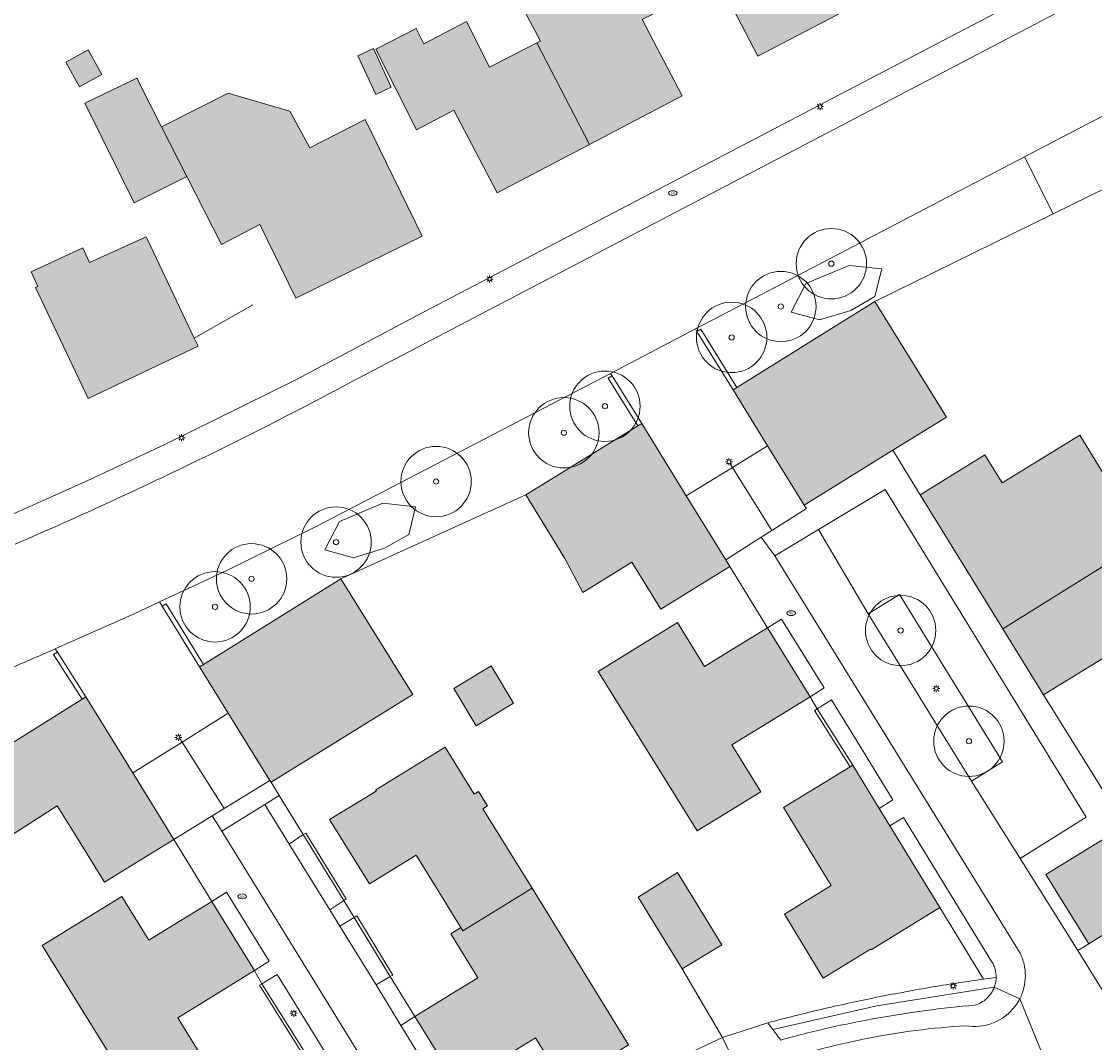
# Model space of a CAD drawing. Header units: metres. Extents: x 187482 to 189800, y 333582 to 335019.
# Tile 161 of 256: x 189161 to 189237, y 333773 to 333846. Entities that reach past the tile are written whole.
import ezdxf
from ezdxf.enums import TextEntityAlignment as Align

# ---------------------------------------------------------------- set-up
doc = ezdxf.new("R2010")
doc.units = ezdxf.units.M
doc.layers.get('0').update_dxf_attribs({"color": 252, "lineweight": 18})
for name, color, linetype, lineweight in [('B-WE-GR-BEPLANTING_CULTUUR_BODEMBEDEKKER-GV', 252, 'Continuous', 18), ('B-WE-GR-BEPLANTING_CULTUUR_BOSPLANTSOEN-GV', 252, 'Continuous', 18), ('B-WE-GR-BEPLANTING_CULTUUR_HEESTERS-GV', 252, 'Continuous', 18), ('B-WE-GR-BOOM-S', 252, 'Continuous', 18), ('B-WE-IE-MEUBILAIR-S', 252, 'Continuous', 18), ('B-WE-IE-TERREINAFSCHEIDING_KUNSTMATIG_HEKWERK-G', 252, 'IE-TERREINAFSCHEIDING_KUNSTMATIG-SO', 18), ('B-WE-IE-TERREINAFSCHEIDING_KUNSTMATIG_MUUR-G', 252, 'IE-TERREINAFSCHEIDING_KUNSTMATIG-SO', 18), ('B-WE-OG-BEBOUWING-GV', 252, 'Continuous', 18), ('B-WE-OG-TERREIN_BEGROEID-GV', 252, 'Continuous', 18), ('B-WE-OG-TERREIN_ERF-GV', 252, 'Continuous', 18), ('B-WE-VH-GESLOTENVERHARDING_ASFALT-GV', 252, 'Continuous', 18), ('B-WE-VH-HALFVERHARDING_GRIND-GV', 252, 'Continuous', 18), ('B-WE-VH-OPENVERHARDING-GV', 252, 'Continuous', 18), ('B-WE-VH-OPENVERHARDING_BETONSTRAATSTEEN-GV', 252, 'Continuous', 18), ('B-WE-VH-OPENVERHARDING_STRAATBAKSTEEN-GV', 252, 'Continuous', 18), ('B-WE-VH-OPENVERHARDING_TEGEL-GV', 252, 'Continuous', 18)]:
    doc.layers.add(name, color=color, linetype=linetype, lineweight=lineweight)
doc.layers.add('B-WE-OG-BEBOUWING-V', color=7, linetype='Continuous', lineweight=18, true_color=0xf0f0f0)
doc.styles.add('NLCS-ISO', font='NLCS-ISO.ttf')
doc.linetypes.add('IE-TERREINAFSCHEIDING_KUNSTMATIG-SO', pattern='A,4,[82,NLCS.SHX,S=0.75,R=90,X=0,Y=0],4,-2', length=10)

# ---------------------------------------------------------------- blocks, each defined once
blk = doc.blocks.new('SIE-MEUBILAIR_PAAL_LICHTMAST-SO')
for points in [[(-0.62, 0), (-1, 0)], [(-0.71, 0.71), (-0.44, 0.44)], [(0, 1), (0, 0.62)], [(0.44, 0.44), (0.71, 0.71)], [(1, 0), (0.62, 0)], [(-0.71, -0.71), (-0.44, -0.44)], [(0, -0.62), (0, -1)], [(0.44, -0.44), (0.71, -0.71)]]:
    blk.add_lwpolyline(points)
blk.add_circle((0, 0), 0.5)
blk = doc.blocks.new('SIE-MEUBILAIR_PUT_BRANDKRAAN-SO')
blk.add_ellipse((0, 0), major_axis=(1.25, 0), ratio=0.54)
at = {"style": 'NLCS-ISO'}
blk.add_text('bk', height=0.75, dxfattribs=at).set_placement((0.03, 0), align=Align.MIDDLE_CENTER)
blk = doc.blocks.new('SGR-BOOM_GBKN-SO')
at = {"color": 0, "linetype": 'ByBlock', "lineweight": 18}
for radius in [2, 0.15]:
    blk.add_circle((0, 0), radius, dxfattribs=at)

msp = doc.modelspace()

# ---------------------------------------------------------------- hatches: boundary and pattern name
at = {"layer": 'B-WE-OG-BEBOUWING-V'}
h = msp.add_hatch(color=256, dxfattribs=at)
h.dxf.hatch_style = 1
h.paths.add_polyline_path([(189201.444, 333836.784), (189208.038, 333840.241), (189205.191, 333845.673), (189208.063, 333847.152), (189205.139, 333852.841), (189202.531, 333857.916), (189202.207, 333858.546), (189200.933, 333857.905), (189199.405, 333857.137), (189202.676, 333850.694), (189203.326, 333849.364), (189199.817, 333847.582), (189199.147, 333848.902), (189196.243, 333847.398), (189197.961, 333844.128), (189197.719, 333844.004)], flags=17)
h = msp.add_hatch(color=256, dxfattribs=at)
h.dxf.hatch_style = 1
h.paths.add_polyline_path([(189220.22, 333846.624), (189216.116, 333854.454), (189212.641, 333852.643), (189209.324, 333850.914), (189213.407, 333843.075)], flags=17)
h = msp.add_hatch(color=256, dxfattribs=at)
h.dxf.hatch_style = 1
h.paths.add_polyline_path([(189197.719, 333844.004), (189194.354, 333842.286), (189192.712, 333845.521), (189189.69, 333843.953), (189189.137, 333845.043), (189186.27, 333843.557), (189189.162, 333837.841), (189191.818, 333839.228), (189194.898, 333833.353), (189201.444, 333836.784)], flags=17)
h = msp.add_hatch(color=256, dxfattribs=at)
h.dxf.hatch_style = 1
h.paths.add_polyline_path([(189164.268, 333842.643), (189165.231, 333840.89), (189166.809, 333841.757), (189165.846, 333843.51)], flags=17)
h = msp.add_hatch(color=256, dxfattribs=at)
h.dxf.hatch_style = 1
h.paths.add_polyline_path([(189186.107, 333843.607), (189184.997, 333843.094), (189186.267, 333840.345), (189187.377, 333840.858)], flags=17)
h = msp.add_hatch(color=256, dxfattribs=at)
h.dxf.hatch_style = 1
h.paths.add_polyline_path([(189171.058, 333838.05), (189169.307, 333841.497), (189165.61, 333839.725), (189169.118, 333832.641), (189172.854, 333834.515)], flags=17)
h = msp.add_hatch(color=256, dxfattribs=at)
h.dxf.hatch_style = 1
h.paths.add_polyline_path([(189171.058, 333838.05), (189172.854, 333834.515), (189175.311, 333829.68), (189178.044, 333831.1), (189180.606, 333825.875), (189189.58, 333830.274), (189185.52, 333838.558), (189181.586, 333836.561), (189180.167, 333839.15), (189175.783, 333840.44), (189173.869, 333839.472)], flags=17)
h = msp.add_hatch(color=256, dxfattribs=at)
h.dxf.hatch_style = 1
h.paths.add_polyline_path([(189165.951, 333828.399), (189165.474, 333829.439), (189161.791, 333827.75), (189162.268, 333826.709), (189162.104, 333826.634), (189165.852, 333818.744), (189173.662, 333822.454), (189173.388, 333823.03), (189170.062, 333830.029), (189169.962, 333830.239), (189167.664, 333829.185)], flags=17)
h = msp.add_hatch(color=256, dxfattribs=at)
h.dxf.hatch_style = 1
h.paths.add_polyline_path([(189211.644, 333819.364), (189214.105, 333815.373), (189216.699, 333811.166), (189222.999, 333815.06), (189226.801, 333817.409), (189221.724, 333825.631), (189211.916, 333819.533)], flags=17)
h = msp.add_hatch(color=256, dxfattribs=at)
h.dxf.hatch_style = 1
h.paths.add_polyline_path([(189205.158, 333816.974), (189204.886, 333816.806), (189196.923, 333811.9), (189199.708, 333807.379), (189200.974, 333804.965), (189204.457, 333807.111), (189206.514, 333803.774), (189211.426, 333806.801), (189211.136, 333807.272), (189208.326, 333811.833)], flags=17)
h = msp.add_hatch(color=256, dxfattribs=at)
h.dxf.hatch_style = 1
h.paths.add_polyline_path([(189224.936, 333811.901), (189230.797, 333802.382), (189240.876, 333808.652), (189239.353, 333811.126), (189236.265, 333816.141), (189230.755, 333812.749), (189229.829, 333814.252), (189229.534, 333814.732)], flags=17)
h = msp.add_hatch(color=256, dxfattribs=at)
h.dxf.hatch_style = 1
h.paths.add_polyline_path([(189241.865, 333793.763), (189247.794, 333797.416), (189240.876, 333808.652), (189230.797, 333802.382), (189233.687, 333797.688), (189237.87, 333800.245), (189239.27, 333801.101), (189241.253, 333797.919), (189239.84, 333797.049)], flags=17)
h = msp.add_hatch(color=256, dxfattribs=at)
h.dxf.hatch_style = 1
h.paths.add_polyline_path([(189175.797, 333796.381), (189178.76, 333791.602), (189178.839, 333791.475), (189188.917, 333797.703), (189183.781, 333805.936), (189174.032, 333799.834), (189173.761, 333799.664)], flags=17)
h = msp.add_hatch(color=256, dxfattribs=at)
h.dxf.hatch_style = 1
h.paths.add_polyline_path([(189217.118, 333797.541), (189214.093, 333802.452), (189211.355, 333800.766), (189209.623, 333799.699), (189207.703, 333802.815), (189202.067, 333799.343), (189209.092, 333788.014), (189213.614, 333790.799), (189211.567, 333794.122), (189213.698, 333795.434)], flags=17)
h = msp.add_hatch(color=256, dxfattribs=at)
h.dxf.hatch_style = 1
h.paths.add_polyline_path([(189193.412, 333795.483), (189196.064, 333797.089), (189194.46, 333799.738), (189191.808, 333798.132)], flags=17)
h = msp.add_hatch(color=256, dxfattribs=at)
h.dxf.hatch_style = 1
h.paths.add_polyline_path([(189171.928, 333787.402), (189169.017, 333792.139), (189165.693, 333797.546), (189165.422, 333797.376), (189157.398, 333792.366), (189160.335, 333787.663), (189163.647, 333789.806), (189164.831, 333787.892), (189167.013, 333784.363)], flags=17)
h = msp.add_hatch(color=256, dxfattribs=at)
h.dxf.hatch_style = 1
h.paths.add_polyline_path([(189241.865, 333793.763), (189243.609, 333790.933), (189239.483, 333788.384), (189233.865, 333784.914), (189236.903, 333780.004), (189241.512, 333782.856), (189241.67, 333782.601), (189242.036, 333782.827), (189244.067, 333779.544), (189248.625, 333782.365), (189246.436, 333785.902), (189246.997, 333786.25), (189246.178, 333787.573), (189251.666, 333790.968), (189249.69, 333794.204), (189249.752, 333794.236), (189247.794, 333797.416)], flags=17)
h = msp.add_hatch(color=256, dxfattribs=at)
h.dxf.hatch_style = 1
h.paths.add_polyline_path([(189197.369, 333783.942), (189193.886, 333789.595), (189194.201, 333789.79), (189193.571, 333790.811), (189193.256, 333790.617), (189191.193, 333793.966), (189186.29, 333790.945), (189186.329, 333790.87), (189185.986, 333790.659), (189182.992, 333788.822), (189185.817, 333784.25), (189189.135, 333786.3), (189190.058, 333784.807), (189192.319, 333781.149), (189192.464, 333780.915)], flags=17)
h = msp.add_hatch(color=256, dxfattribs=at)
h.dxf.hatch_style = 1
h.paths.add_polyline_path([(189226.34, 333782.579), (189222.783, 333788.387), (189222.029, 333789.619), (189220.153, 333792.682), (189219.974, 333792.573), (189215.232, 333789.669), (189217.576, 333785.842), (189218.625, 333784.128), (189215.296, 333782.091), (189218.052, 333777.559), (189221.415, 333779.614), (189221.45, 333779.557)], flags=17)
h = msp.add_hatch(color=256, dxfattribs=at)
h.dxf.hatch_style = 1
h.paths.add_polyline_path([(189207.707, 333785.05), (189204.898, 333783.318), (189208.026, 333778.21), (189210.84, 333779.933)], flags=17)
h = msp.add_hatch(color=256, dxfattribs=at)
h.dxf.hatch_style = 1
h.paths.add_polyline_path([(189192.319, 333781.149), (189191.604, 333780.707), (189193.519, 333777.586), (189191.701, 333776.461), (189189.056, 333774.824), (189192.09, 333769.898), (189196.088, 333772.362), (189197.62, 333773.306), (189199.668, 333769.983), (189204.225, 333772.816), (189197.369, 333783.942), (189192.464, 333780.915)], flags=17)
h = msp.add_hatch(color=256, dxfattribs=at)
h.dxf.hatch_style = 1
h.paths.add_polyline_path([(189168.231, 333783.356), (189162.591, 333779.871), (189169.634, 333768.471), (189174.292, 333771.359), (189172.205, 333774.736), (189173.864, 333775.761), (189177.659, 333778.104), (189174.63, 333783.007), (189171.882, 333781.309), (189170.155, 333780.242)], flags=17)

# ---------------------------------------------------------------- linework, layer by layer
at = {"layer": 'B-WE-GR-BEPLANTING_CULTUUR_BODEMBEDEKKER-GV', "flags": 128}
for points in [[(189234.373, 333831.854), (189232.347, 333835.908), (189213.079, 333825.829), (189208.978, 333823.684), (189209.084, 333823.512), (189211.644, 333819.364), (189211.916, 333819.533), (189221.724, 333825.631)], [(189215.771, 333824.879), (189216.814, 333826.904), (189219.883, 333828.193), (189222.215, 333827.948), (189221.724, 333825.984), (189220.006, 333825.002), (189217.796, 333824.327)], [(189196.923, 333811.9), (189204.886, 333816.806), (189205.158, 333816.974), (189203.061, 333820.344), (189202.947, 333820.528), (189201.215, 333819.622), (189182.098, 333809.662), (189175.74, 333806.535), (189170.926, 333804.285), (189171.113, 333803.98), (189173.761, 333799.664), (189174.032, 333799.834), (189183.781, 333805.936), (189190.352, 333808.918)], [(189182.662, 333807.984), (189183.705, 333810.009), (189186.774, 333811.298), (189189.106, 333811.053), (189188.615, 333809.089), (189186.897, 333808.107), (189184.687, 333807.431)], [(189228.585, 333791.562), (189230.789, 333792.929), (189223.471, 333804.815), (189221.235, 333803.444)]]:
    msp.add_lwpolyline(points, close=True, dxfattribs=at)
for points in [[(189230.203, 333776.919), (189221.848, 333775.579), (189214.472, 333773.905)], [(189214.472, 333773.905), (189215.033, 333773.159)]]:
    msp.add_lwpolyline(points, dxfattribs=at)
at = {"layer": 'B-WE-GR-BEPLANTING_CULTUUR_BODEMBEDEKKER-GV'}
for points in [[(189229.981, 333776.482, 0.059304), (189230.203, 333776.919)], [(189229.268, 333775.821, 0.058859), (189229.664, 333776.109)], [(189229.664, 333776.109, 0.057826), (189229.981, 333776.482)], [(189221.868, 333774.712, -0.011496), (189225.331, 333775.252)], [(189225.331, 333775.252, -0.011436), (189228.816, 333775.632)], [(189228.816, 333775.632, 0.060294), (189229.268, 333775.821)], [(189218.433, 333774.014, -0.011694), (189221.868, 333774.712)], [(189215.033, 333773.159, -0.011484), (189218.433, 333774.014)]]:
    msp.add_lwpolyline(points, format="xyb", dxfattribs=at)
at = {"layer": 'B-WE-GR-BEPLANTING_CULTUUR_BOSPLANTSOEN-GV', "flags": 128}
for points in [[(189271.059, 333849.53), (189270.535, 333850.929), (189269.589, 333855.388), (189232.347, 333835.908), (189234.373, 333831.854), (189245.725, 333837.439), (189248.755, 333838.885)], [(189215.771, 333824.879), (189217.796, 333824.327), (189220.006, 333825.002), (189221.724, 333825.984), (189222.215, 333827.948), (189219.883, 333828.193), (189216.814, 333826.904)], [(189182.662, 333807.984), (189184.687, 333807.431), (189186.897, 333808.107), (189188.615, 333809.089), (189189.106, 333811.053), (189186.774, 333811.298), (189183.705, 333810.009)]]:
    msp.add_lwpolyline(points, close=True, dxfattribs=at)
at = {"layer": 'B-WE-GR-BEPLANTING_CULTUUR_HEESTERS-GV', "flags": 128}
for points in [[(189158.498, 333798.807), (189158.54, 333798.548), (189151.665, 333795.76), (189145.623, 333793.337), (189147.903, 333793.097), (189147.412, 333791.133), (189145.693, 333790.151), (189143.484, 333789.476), (189141.458, 333790.029), (189142.559, 333792.166), (189137.278, 333790.168), (189131.634, 333787.501), (189129.668, 333788.09), (189131.657, 333784.519), (189144.276, 333788.845), (189156.895, 333793.172), (189157.398, 333792.366), (189165.422, 333797.376), (189165.693, 333797.546), (189163.661, 333800.71), (189163.508, 333800.948), (189163.451, 333800.923), (189163.368, 333800.887), (189162.912, 333800.688)], [(189230.332, 333777.606), (189229.442, 333777.485)], [(189214.113, 333774.381), (189214.472, 333773.905), (189221.848, 333775.579), (189230.203, 333776.919), (189230.207, 333776.928), (189230.21, 333776.938), (189230.214, 333776.947), (189230.217, 333776.957)], [(189211.157, 333772.797), (189210.895, 333773.337)]]:
    msp.add_lwpolyline(points, dxfattribs=at)
at = {"layer": 'B-WE-GR-BEPLANTING_CULTUUR_HEESTERS-GV'}
for points in [[(189162.912, 333800.688, -0.00313), (189159.905, 333799.397)], [(189229.442, 333777.485, 0.007482), (189225.576, 333776.886)], [(189230.3, 333777.277, 0.042447), (189230.332, 333777.606)], [(189225.576, 333776.886, 0.007819), (189221.73, 333776.168)], [(189230.217, 333776.957, 0.041102), (189230.3, 333777.277)], [(189221.73, 333776.168, 0.007569), (189217.908, 333775.333)], [(189217.908, 333775.333, 0.007377), (189214.113, 333774.381)], [(189210.895, 333773.337, 0.009243), (189206.891, 333771.392)]]:
    msp.add_lwpolyline(points, format="xyb", dxfattribs=at)
at = {"layer": 'B-WE-IE-TERREINAFSCHEIDING_KUNSTMATIG_HEKWERK-G', "ltscale": 0.2, "flags": 128}
for points in [[(189173.388, 333823.03), (189177.537, 333825.404)], [(189211.421, 333814.15), (189211.61, 333813.845)], [(189211.61, 333813.845), (189214.394, 333809.358)], [(189196.923, 333811.9), (189190.352, 333808.918)], [(189190.352, 333808.918), (189183.781, 333805.936)], [(189172.322, 333794.643), (189172.52, 333794.33)], [(189172.52, 333794.33), (189175.512, 333789.605)], [(189210.895, 333773.337), (189208.026, 333778.21)]]:
    msp.add_lwpolyline(points, dxfattribs=at)
at = {"layer": 'B-WE-IE-TERREINAFSCHEIDING_KUNSTMATIG_HEKWERK-G', "ltscale": 0.2}
for points in [[(189225.576, 333776.886, -0.007482), (189229.442, 333777.485)], [(189221.73, 333776.168, -0.007819), (189225.576, 333776.886)], [(189217.908, 333775.333, -0.007569), (189221.73, 333776.168)], [(189214.113, 333774.381, -0.007377), (189217.908, 333775.333)], [(189206.891, 333771.392, -0.009243), (189210.895, 333773.337)]]:
    msp.add_lwpolyline(points, format="xyb", dxfattribs=at)
at = {"layer": 'B-WE-IE-TERREINAFSCHEIDING_KUNSTMATIG_MUUR-G', "ltscale": 0.2, "flags": 128}
for points in [[(189209.084, 333823.512), (189209.356, 333823.68), (189211.916, 333819.533)], [(189209.084, 333823.512), (189211.644, 333819.364)], [(189204.886, 333816.806), (189202.789, 333820.175), (189203.061, 333820.344)], [(189205.158, 333816.974), (189203.061, 333820.344)], [(189174.032, 333799.834), (189171.386, 333804.147), (189171.113, 333803.98)], [(189173.761, 333799.664), (189171.113, 333803.98)], [(189165.422, 333797.376), (189163.389, 333800.542), (189163.661, 333800.71)], [(189163.661, 333800.71), (189165.693, 333797.546)], [(189219.974, 333792.573), (189217.44, 333796.582), (189217.618, 333796.694)], [(189220.153, 333792.682), (189217.618, 333796.694)], [(189181.124, 333787.751), (189181.303, 333787.861), (189184.182, 333783.181), (189184.003, 333783.071)], [(189184.003, 333783.071), (189181.124, 333787.751)], [(189187.305, 333777.662), (189187.484, 333777.771), (189184.921, 333781.976), (189184.742, 333781.867)], [(189187.305, 333777.662), (189184.742, 333781.867)], [(189178.19, 333777.162), (189178.012, 333777.051), (189181.084, 333772.139)], [(189181.263, 333772.249), (189178.19, 333777.162)]]:
    msp.add_lwpolyline(points, dxfattribs=at)
at = {"layer": 'B-WE-OG-BEBOUWING-GV', "flags": 128}
for points in [[(189201.444, 333836.784), (189208.038, 333840.241), (189205.191, 333845.673), (189208.063, 333847.152), (189205.139, 333852.841), (189202.531, 333857.916), (189202.207, 333858.546), (189200.933, 333857.905), (189199.405, 333857.137), (189202.676, 333850.694), (189203.326, 333849.364), (189199.817, 333847.582), (189199.147, 333848.902), (189196.243, 333847.398), (189197.961, 333844.128), (189197.719, 333844.004)], [(189220.22, 333846.624), (189216.116, 333854.454), (189212.641, 333852.643), (189209.324, 333850.914), (189213.407, 333843.075)], [(189197.719, 333844.004), (189194.354, 333842.286), (189192.712, 333845.521), (189189.69, 333843.953), (189189.137, 333845.043), (189186.27, 333843.557), (189189.162, 333837.841), (189191.818, 333839.228), (189194.898, 333833.353), (189201.444, 333836.784)], [(189164.268, 333842.643), (189165.231, 333840.89), (189166.809, 333841.757), (189165.846, 333843.51)], [(189186.107, 333843.607), (189184.997, 333843.094), (189186.267, 333840.345), (189187.377, 333840.858)], [(189171.058, 333838.05), (189169.307, 333841.497), (189165.61, 333839.725), (189169.118, 333832.641), (189172.854, 333834.515)], [(189171.058, 333838.05), (189172.854, 333834.515), (189175.311, 333829.68), (189178.044, 333831.1), (189180.606, 333825.875), (189189.58, 333830.274), (189185.52, 333838.558), (189181.586, 333836.561), (189180.167, 333839.15), (189175.783, 333840.44), (189173.869, 333839.472)], [(189165.951, 333828.399), (189165.474, 333829.439), (189161.791, 333827.75), (189162.268, 333826.709), (189162.104, 333826.634), (189165.852, 333818.744), (189173.662, 333822.454), (189173.388, 333823.03), (189170.062, 333830.029), (189169.962, 333830.239), (189167.664, 333829.185)], [(189211.644, 333819.364), (189214.105, 333815.373), (189216.699, 333811.166), (189222.999, 333815.06), (189226.801, 333817.409), (189221.724, 333825.631), (189211.916, 333819.533)], [(189205.158, 333816.974), (189204.886, 333816.806), (189196.923, 333811.9), (189199.708, 333807.379), (189200.974, 333804.965), (189204.457, 333807.111), (189206.514, 333803.774), (189211.426, 333806.801), (189211.136, 333807.272), (189208.326, 333811.833)], [(189224.936, 333811.901), (189230.797, 333802.382), (189240.876, 333808.652), (189239.353, 333811.126), (189236.265, 333816.141), (189230.755, 333812.749), (189229.829, 333814.252), (189229.534, 333814.732)], [(189241.865, 333793.763), (189247.794, 333797.416), (189240.876, 333808.652), (189230.797, 333802.382), (189233.687, 333797.688), (189237.87, 333800.245), (189239.27, 333801.101), (189241.253, 333797.919), (189239.84, 333797.049)], [(189175.797, 333796.381), (189178.76, 333791.602), (189178.839, 333791.475), (189188.917, 333797.703), (189183.781, 333805.936), (189174.032, 333799.834), (189173.761, 333799.664)], [(189217.118, 333797.541), (189214.093, 333802.452), (189211.355, 333800.766), (189209.623, 333799.699), (189207.703, 333802.815), (189202.067, 333799.343), (189209.092, 333788.014), (189213.614, 333790.799), (189211.567, 333794.122), (189213.698, 333795.434)], [(189193.412, 333795.483), (189196.064, 333797.089), (189194.46, 333799.738), (189191.808, 333798.132)], [(189171.928, 333787.402), (189169.017, 333792.139), (189165.693, 333797.546), (189165.422, 333797.376), (189157.398, 333792.366), (189160.335, 333787.663), (189163.647, 333789.806), (189164.831, 333787.892), (189167.013, 333784.363)], [(189241.865, 333793.763), (189243.609, 333790.933), (189239.483, 333788.384), (189233.865, 333784.914), (189236.903, 333780.004), (189241.512, 333782.856), (189241.67, 333782.601), (189242.036, 333782.827), (189244.067, 333779.544), (189248.625, 333782.365), (189246.436, 333785.902), (189246.997, 333786.25), (189246.178, 333787.573), (189251.666, 333790.968), (189249.69, 333794.204), (189249.752, 333794.236), (189247.794, 333797.416)], [(189197.369, 333783.942), (189193.886, 333789.595), (189194.201, 333789.79), (189193.571, 333790.811), (189193.256, 333790.617), (189191.193, 333793.966), (189186.29, 333790.945), (189186.329, 333790.87), (189185.986, 333790.659), (189182.992, 333788.822), (189185.817, 333784.25), (189189.135, 333786.3), (189190.058, 333784.807), (189192.319, 333781.149), (189192.464, 333780.915)], [(189226.34, 333782.579), (189222.783, 333788.387), (189222.029, 333789.619), (189220.153, 333792.682), (189219.974, 333792.573), (189215.232, 333789.669), (189217.576, 333785.842), (189218.625, 333784.128), (189215.296, 333782.091), (189218.052, 333777.559), (189221.415, 333779.614), (189221.45, 333779.557)], [(189207.707, 333785.05), (189204.898, 333783.318), (189208.026, 333778.21), (189210.84, 333779.933)], [(189192.319, 333781.149), (189191.604, 333780.707), (189193.519, 333777.586), (189191.701, 333776.461), (189189.056, 333774.824), (189192.09, 333769.898), (189196.088, 333772.362), (189197.62, 333773.306), (189199.668, 333769.983), (189204.225, 333772.816), (189197.369, 333783.942), (189192.464, 333780.915)], [(189168.231, 333783.356), (189162.591, 333779.871), (189169.634, 333768.471), (189174.292, 333771.359), (189172.205, 333774.736), (189173.864, 333775.761), (189177.659, 333778.104), (189174.63, 333783.007), (189171.882, 333781.309), (189170.155, 333780.242)]]:
    msp.add_lwpolyline(points, close=True, dxfattribs=at)
at = {"layer": 'B-WE-OG-TERREIN_BEGROEID-GV', "flags": 128}
for points in [[(189214.093, 333802.452), (189217.118, 333797.541), (189218.11, 333798.177), (189215.087, 333803.068)], [(189220.153, 333792.682), (189222.029, 333789.619), (189223.001, 333790.218), (189220.836, 333793.761), (189218.641, 333797.322), (189217.618, 333796.694)], [(189183.007, 333782.407), (189184.003, 333783.071), (189181.124, 333787.751), (189180.132, 333787.08)], [(189174.63, 333783.007), (189177.659, 333778.104), (189178.709, 333778.753), (189175.677, 333783.655)], [(189183.182, 333769.147), (189184.223, 333769.788), (189179.273, 333777.825), (189178.19, 333777.162), (189181.263, 333772.249)], [(189192.09, 333769.898), (189189.056, 333774.824), (189188.065, 333774.187), (189194.337, 333763.994), (189195.343, 333764.7)]]:
    msp.add_lwpolyline(points, close=True, dxfattribs=at)
for points in [[(189229.936, 333778.865), (189223.757, 333788.98), (189222.783, 333788.387)], [(189222.783, 333788.387), (189226.34, 333782.579), (189229.442, 333777.485), (189230.332, 333777.606)]]:
    msp.add_lwpolyline(points, dxfattribs=at)
at = {"layer": 'B-WE-OG-TERREIN_BEGROEID-GV'}
for points in [[(189230.11, 333778.578, 0.041387), (189229.936, 333778.865)], [(189230.236, 333778.268, 0.037723), (189230.11, 333778.578)], [(189230.311, 333777.941, 0.039768), (189230.236, 333778.268)], [(189230.332, 333777.606, 0.03884), (189230.311, 333777.941)]]:
    msp.add_lwpolyline(points, format="xyb", dxfattribs=at)
at = {"layer": 'B-WE-OG-TERREIN_ERF-GV', "flags": 128}
for points in [[(189125.813, 333797.697), (189134.481, 333800.401), (189139.363, 333802.132), (189149.916, 333806.138), (189160.343, 333810.461), (189165.869, 333812.93), (189171.348, 333815.5), (189180.544, 333820.049), (189189.61, 333824.851), (189299.985, 333882.592)], [(189220.22, 333846.624), (189213.407, 333843.075), (189209.324, 333850.914)], [(189205.191, 333845.673), (189208.038, 333840.241), (189201.444, 333836.784), (189194.898, 333833.353), (189191.818, 333839.228), (189189.162, 333837.841), (189186.27, 333843.557), (189189.137, 333845.043), (189189.69, 333843.953), (189192.712, 333845.521), (189194.354, 333842.286), (189197.719, 333844.004), (189197.961, 333844.128), (189196.243, 333847.398)], [(189245.725, 333837.439), (189234.373, 333831.854), (189221.724, 333825.631), (189226.801, 333817.409), (189222.999, 333815.06), (189224.936, 333811.901), (189229.534, 333814.732), (189229.829, 333814.252), (189230.755, 333812.749), (189236.265, 333816.141), (189239.353, 333811.126)], [(189229.442, 333777.485), (189226.34, 333782.579), (189221.45, 333779.557), (189221.415, 333779.614), (189218.052, 333777.559), (189215.296, 333782.091), (189218.625, 333784.128), (189217.576, 333785.842), (189215.232, 333789.669), (189219.974, 333792.573), (189220.153, 333792.682), (189217.618, 333796.694), (189217.118, 333797.541), (189213.698, 333795.434), (189211.567, 333794.122), (189213.614, 333790.799), (189209.092, 333788.014), (189202.067, 333799.343), (189207.703, 333802.815), (189209.623, 333799.699), (189211.355, 333800.766), (189214.093, 333802.452), (189211.426, 333806.801), (189206.514, 333803.774), (189204.457, 333807.111), (189200.974, 333804.965), (189199.708, 333807.379), (189196.923, 333811.9), (189190.352, 333808.918), (189183.781, 333805.936), (189188.917, 333797.703), (189178.839, 333791.475), (189179.42, 333790.529), (189181.124, 333787.751), (189184.003, 333783.071), (189184.742, 333781.867), (189187.305, 333777.662), (189189.056, 333774.824), (189191.701, 333776.461), (189193.519, 333777.586), (189191.604, 333780.707), (189192.319, 333781.149), (189190.058, 333784.807), (189189.135, 333786.3), (189185.817, 333784.25), (189182.992, 333788.822), (189185.986, 333790.659), (189186.329, 333790.87), (189186.29, 333790.945), (189191.193, 333793.966), (189193.256, 333790.617), (189193.571, 333790.811), (189194.201, 333789.79), (189193.886, 333789.595), (189197.369, 333783.942), (189204.225, 333772.816)], [(189169.634, 333768.471), (189162.591, 333779.871), (189168.231, 333783.356), (189170.155, 333780.242), (189171.882, 333781.309), (189174.63, 333783.007), (189171.928, 333787.402), (189167.013, 333784.363), (189164.831, 333787.892), (189163.647, 333789.806), (189160.335, 333787.663)], [(189241.512, 333782.856), (189236.903, 333780.004), (189236.123, 333779.518), (189237.909, 333776.652)], [(189181.263, 333772.249), (189178.19, 333777.162), (189177.659, 333778.104), (189173.864, 333775.761), (189172.205, 333774.736), (189174.292, 333771.359)], [(189210.895, 333773.337), (189214.113, 333774.381)], [(189199.668, 333769.983), (189197.62, 333773.306), (189196.088, 333772.362)]]:
    msp.add_lwpolyline(points, dxfattribs=at)
for points in [[(189166.809, 333841.757), (189165.231, 333840.89), (189164.268, 333842.643), (189165.846, 333843.51)], [(189186.107, 333843.607), (189187.377, 333840.858), (189186.267, 333840.345), (189184.997, 333843.094)], [(189172.854, 333834.515), (189169.118, 333832.641), (189165.61, 333839.725), (189169.307, 333841.497), (189171.058, 333838.05), (189173.869, 333839.472), (189175.783, 333840.44), (189180.167, 333839.15), (189181.586, 333836.561), (189185.52, 333838.558), (189189.58, 333830.274), (189180.606, 333825.875), (189178.044, 333831.1), (189175.311, 333829.68)], [(189162.268, 333826.709), (189161.791, 333827.75), (189165.474, 333829.439), (189165.951, 333828.399), (189167.664, 333829.185), (189169.962, 333830.239), (189170.062, 333830.029), (189173.388, 333823.03), (189173.662, 333822.454), (189165.852, 333818.744), (189162.104, 333826.634)], [(189233.687, 333797.688), (189239.483, 333788.384), (189243.609, 333790.933), (189241.865, 333793.763), (189239.84, 333797.049), (189241.253, 333797.919), (189239.27, 333801.101), (189237.87, 333800.245)], [(189194.46, 333799.738), (189196.064, 333797.089), (189193.412, 333795.483), (189191.808, 333798.132)], [(189208.026, 333778.21), (189204.898, 333783.318), (189207.707, 333785.05), (189210.84, 333779.933)]]:
    msp.add_lwpolyline(points, close=True, dxfattribs=at)
at = {"layer": 'B-WE-OG-TERREIN_ERF-GV'}
for points in [[(189225.576, 333776.886, -0.007482), (189229.442, 333777.485)], [(189221.73, 333776.168, -0.007819), (189225.576, 333776.886)], [(189217.908, 333775.333, -0.007569), (189221.73, 333776.168)], [(189214.113, 333774.381, -0.007377), (189217.908, 333775.333)], [(189206.891, 333771.392, -0.009243), (189210.895, 333773.337)]]:
    msp.add_lwpolyline(points, format="xyb", dxfattribs=at)
at = {"layer": 'B-WE-VH-GESLOTENVERHARDING_ASFALT-GV', "flags": 128}
msp.add_lwpolyline([(189162.912, 333800.688), (189163.368, 333800.887), (189163.451, 333800.923), (189163.508, 333800.948), (189163.824, 333801.087), (189169.114, 333803.439), (189170.926, 333804.285), (189175.74, 333806.535), (189182.098, 333809.662), (189201.215, 333819.622), (189202.947, 333820.528), (189208.978, 333823.684), (189213.079, 333825.829), (189232.347, 333835.908), (189269.589, 333855.388), (189302.77, 333872.745), (189301.728, 333874.843), (189300.582, 333877.133), (189301.06, 333877.335), (189299.621, 333880.174), (189185.044, 333820.186)], dxfattribs=at)
at = {"layer": 'B-WE-VH-GESLOTENVERHARDING_ASFALT-GV'}
for points in [[(189185.044, 333820.186, -0.00522), (189179.045, 333817.043)], [(189179.045, 333817.043, -0.005217), (189172.98, 333814.029)], [(189172.98, 333814.029, -0.005414), (189166.852, 333811.144)], [(189166.852, 333811.144, -0.005218), (189160.665, 333808.39)], [(189159.905, 333799.397, 0.00313), (189162.912, 333800.688)]]:
    msp.add_lwpolyline(points, format="xyb", dxfattribs=at)
at = {"layer": 'B-WE-VH-HALFVERHARDING_GRIND-GV', "flags": 128}
msp.add_lwpolyline([(189187.305, 333777.662), (189184.742, 333781.867), (189183.721, 333781.247), (189186.291, 333777.071)], close=True, dxfattribs=at)
at = {"layer": 'B-WE-VH-OPENVERHARDING-GV', "flags": 128}
for points in [[(189211.136, 333807.272), (189213.646, 333808.879), (189214.394, 333809.358), (189216.855, 333810.934), (189216.699, 333811.166), (189214.105, 333815.373), (189211.61, 333813.845), (189208.326, 333811.833)], [(189174.655, 333789.079), (189175.512, 333789.605), (189178.76, 333791.602), (189175.797, 333796.381), (189172.52, 333794.33), (189169.017, 333792.139), (189171.928, 333787.402)]]:
    msp.add_lwpolyline(points, close=True, dxfattribs=at)
at = {"layer": 'B-WE-VH-OPENVERHARDING_BETONSTRAATSTEEN-GV', "flags": 128}
for points in [[(189205.158, 333816.974), (189208.326, 333811.833), (189211.61, 333813.845), (189214.105, 333815.373), (189211.644, 333819.364), (189209.084, 333823.512), (189208.978, 333823.684), (189202.947, 333820.528), (189203.061, 333820.344)], [(189239.483, 333788.384), (189233.687, 333797.688), (189230.797, 333802.382), (189224.936, 333811.901), (189222.999, 333815.06), (189216.699, 333811.166), (189216.855, 333810.934), (189214.394, 333809.358), (189213.646, 333808.879), (189214.61, 333807.562), (189217.707, 333809.422), (189222.445, 333812.266), (189236.73, 333788.992), (189232.039, 333786.067), (189236.123, 333779.518), (189236.903, 333780.004), (189233.865, 333784.914)], [(189228.585, 333791.562), (189232.039, 333786.067), (189236.73, 333788.992), (189222.445, 333812.266), (189217.707, 333809.422), (189221.235, 333803.444), (189223.471, 333804.815), (189230.789, 333792.929)], [(189178.402, 333789.891), (189180.132, 333787.08), (189181.124, 333787.751), (189179.42, 333790.529)], [(189184.742, 333781.867), (189184.003, 333783.071), (189183.007, 333782.407), (189183.721, 333781.247)], [(189189.056, 333774.824), (189187.305, 333777.662), (189186.291, 333777.071), (189188.065, 333774.187)]]:
    msp.add_lwpolyline(points, close=True, dxfattribs=at)
for points in [[(189269.817, 333724.768), (189268.645, 333726.756), (189264.452, 333733.615), (189257.069, 333745.546), (189252.833, 333752.352), (189251.78, 333754.072), (189243.186, 333768.115), (189240.71, 333772.161), (189237.909, 333776.652), (189236.123, 333779.518), (189232.039, 333786.067), (189228.585, 333791.562), (189221.235, 333803.444), (189217.707, 333809.422), (189214.61, 333807.562), (189232.032, 333779.325)], [(189214.61, 333807.562), (189213.646, 333808.879), (189211.136, 333807.272), (189211.426, 333806.801), (189214.093, 333802.452), (189215.087, 333803.068), (189218.11, 333798.177), (189217.118, 333797.541), (189217.618, 333796.694), (189218.641, 333797.322), (189220.836, 333793.761), (189223.001, 333790.218), (189222.029, 333789.619), (189222.783, 333788.387), (189223.757, 333788.98), (189229.936, 333778.865)], [(189232.032, 333779.325), (189214.61, 333807.562)], [(189230.217, 333776.957), (189230.214, 333776.947), (189230.21, 333776.938), (189230.207, 333776.928), (189230.203, 333776.919), (189232.011, 333776.086)], [(189232.011, 333776.086), (189234.174, 333770.803)]]:
    msp.add_lwpolyline(points, dxfattribs=at)
at = {"layer": 'B-WE-VH-OPENVERHARDING_BETONSTRAATSTEEN-GV'}
for points in [[(189232.032, 333779.325, -0.058526), (189232.314, 333778.536)], [(189232.314, 333778.536, 0.058526), (189232.032, 333779.325)], [(189229.936, 333778.865, -0.041387), (189230.11, 333778.578)], [(189230.11, 333778.578, -0.037723), (189230.236, 333778.268)], [(189230.236, 333778.268, -0.039768), (189230.311, 333777.941)], [(189232.314, 333778.536, -0.057584), (189232.406, 333777.703)], [(189232.406, 333777.703, 0.057584), (189232.314, 333778.536)], [(189230.332, 333777.606, -0.042447), (189230.3, 333777.277)], [(189230.311, 333777.941, -0.03884), (189230.332, 333777.606)], [(189232.406, 333777.703, -0.056517), (189232.303, 333776.871)], [(189232.303, 333776.871, 0.056517), (189232.406, 333777.703)], [(189230.3, 333777.277, -0.041102), (189230.217, 333776.957)], [(189232.303, 333776.871, -0.058553), (189232.011, 333776.086)], [(189232.011, 333776.086, 0.058553), (189232.303, 333776.871)]]:
    msp.add_lwpolyline(points, format="xyb", dxfattribs=at)
at = {"layer": 'B-WE-VH-OPENVERHARDING_STRAATBAKSTEEN-GV', "flags": 128}
for points in [[(189173.761, 333799.664), (189171.113, 333803.98), (189170.926, 333804.285), (189169.114, 333803.439), (189163.824, 333801.087), (189163.508, 333800.948), (189163.661, 333800.71), (189165.693, 333797.546), (189169.017, 333792.139), (189172.52, 333794.33), (189175.797, 333796.381)], [(189178.76, 333791.602), (189175.512, 333789.605), (189174.655, 333789.079), (189175.344, 333787.996), (189178.402, 333789.891), (189179.42, 333790.529), (189178.839, 333791.475)]]:
    msp.add_lwpolyline(points, close=True, dxfattribs=at)
for points in [[(189180.132, 333787.08), (189178.402, 333789.891), (189175.344, 333787.996), (189191.522, 333761.719)], [(189191.522, 333761.719), (189175.344, 333787.996), (189174.655, 333789.079), (189171.928, 333787.402), (189174.63, 333783.007), (189175.677, 333783.655), (189178.709, 333778.753), (189177.659, 333778.104), (189178.19, 333777.162), (189179.273, 333777.825), (189184.223, 333769.788), (189183.182, 333769.147)], [(189194.491, 333763.384), (189194.472, 333763.418), (189194.453, 333763.453), (189194.435, 333763.487), (189194.418, 333763.522), (189194.401, 333763.558), (189194.385, 333763.593), (189194.37, 333763.629), (189194.355, 333763.665), (189194.481, 333763.76), (189194.337, 333763.994), (189188.065, 333774.187), (189186.291, 333777.071), (189183.721, 333781.247), (189183.007, 333782.407), (189180.132, 333787.08)], [(189232.011, 333776.086), (189230.203, 333776.919)], [(189234.009, 333770.79), (189234.03, 333770.792), (189234.05, 333770.794), (189234.071, 333770.795), (189234.091, 333770.797), (189234.112, 333770.798), (189234.132, 333770.8), (189234.153, 333770.801), (189234.174, 333770.803), (189232.011, 333776.086)], [(189215.033, 333773.159), (189214.472, 333773.905), (189214.113, 333774.381), (189210.895, 333773.337), (189211.157, 333772.797), (189211.514, 333772.063)]]:
    msp.add_lwpolyline(points, dxfattribs=at)
at = {"layer": 'B-WE-VH-OPENVERHARDING_STRAATBAKSTEEN-GV'}
for points in [[(189230.203, 333776.919, -0.059304), (189229.981, 333776.482)], [(189229.664, 333776.109, -0.058859), (189229.268, 333775.821)], [(189229.981, 333776.482, -0.057826), (189229.664, 333776.109)], [(189231.858, 333775.816, 0.020372), (189232.011, 333776.086)], [(189232.011, 333776.086, -0.020372), (189231.858, 333775.816)], [(189225.331, 333775.252, 0.011496), (189221.868, 333774.712)], [(189228.816, 333775.632, 0.011436), (189225.331, 333775.252)], [(189229.268, 333775.821, -0.060294), (189228.816, 333775.632)], [(189230.12, 333774.371, 0.138364), (189231.683, 333775.561)], [(189231.683, 333775.561, -0.138364), (189230.12, 333774.371)], [(189231.683, 333775.561, 0.018819), (189231.858, 333775.816)], [(189231.858, 333775.816, -0.018819), (189231.683, 333775.561)], [(189221.868, 333774.712, 0.011694), (189218.433, 333774.014)], [(189228.166, 333774.177, 0.139252), (189230.12, 333774.371)], [(189230.12, 333774.371, -0.139252), (189228.166, 333774.177)], [(189218.433, 333774.014, 0.011484), (189215.033, 333773.159)], [(189221.124, 333773.262, -0.032524), (189228.166, 333774.177)], [(189228.166, 333774.177, 0.032524), (189221.124, 333773.262)], [(189214.26, 333771.441, -0.032519), (189221.124, 333773.262)], [(189221.124, 333773.262, 0.032519), (189214.26, 333771.441)]]:
    msp.add_lwpolyline(points, format="xyb", dxfattribs=at)
at = {"layer": 'B-WE-VH-OPENVERHARDING_TEGEL-GV', "flags": 128}
for points in [[(189303.484, 333885.194), (189302.23, 333887.125), (189299.985, 333882.592), (189189.61, 333824.851), (189180.544, 333820.049), (189171.348, 333815.5), (189165.869, 333812.93), (189160.343, 333810.461), (189149.916, 333806.138), (189139.363, 333802.132), (189134.481, 333800.401), (189125.813, 333797.697)], [(189185.044, 333820.186), (189299.621, 333880.174), (189300.597, 333880.685), (189301.368, 333881.259), (189301.925, 333882.043), (189303.484, 333885.194)]]:
    msp.add_lwpolyline(points, dxfattribs=at)
at = {"layer": 'B-WE-VH-OPENVERHARDING_TEGEL-GV'}
for points in [[(189179.045, 333817.043, 0.00522), (189185.044, 333820.186)], [(189172.98, 333814.029, 0.005217), (189179.045, 333817.043)], [(189166.852, 333811.144, 0.005414), (189172.98, 333814.029)], [(189160.665, 333808.39, 0.005218), (189166.852, 333811.144)]]:
    msp.add_lwpolyline(points, format="xyb", dxfattribs=at)

# ---------------------------------------------------------------- block references
at = {"layer": 'B-WE-GR-BOOM-S', "xscale": 1.25, "yscale": 1.25, "zscale": 1.25}
for p in [(189218.629, 333828.322), (189215.041, 333825.277), (189211.55, 333823.08), (189202.548, 333818.193), (189199.632, 333816.307), (189190.56, 333812.84), (189183.453, 333808.537), (189177.453, 333805.929), (189174.86, 333803.939), (189223.548, 333802.257), (189228.4, 333794.389)]:
    msp.add_blockref('SGR-BOOM_GBKN-SO', p, dxfattribs=at)
at = {"layer": 'B-WE-IE-MEUBILAIR-S', "xscale": 0.25, "yscale": 0.25, "zscale": 0.25}
for name, p in [('SIE-MEUBILAIR_PAAL_LICHTMAST-SO', (189217.832, 333839.481)), ('SIE-MEUBILAIR_PUT_BRANDKRAAN-SO', (189207.366, 333833.34)), ('SIE-MEUBILAIR_PAAL_LICHTMAST-SO', (189194.357, 333827.228)), ('SIE-MEUBILAIR_PAAL_LICHTMAST-SO', (189172.477, 333815.956)), ('SIE-MEUBILAIR_PAAL_LICHTMAST-SO', (189211.353, 333814.247)), ('SIE-MEUBILAIR_PUT_BRANDKRAAN-SO', (189215.778, 333803.487)), ('SIE-MEUBILAIR_PAAL_LICHTMAST-SO', (189226.084, 333798.131)), ('SIE-MEUBILAIR_PAAL_LICHTMAST-SO', (189172.258, 333794.665)), ('SIE-MEUBILAIR_PUT_BRANDKRAAN-SO', (189176.787, 333783.365)), ('SIE-MEUBILAIR_PAAL_LICHTMAST-SO', (189227.281, 333777)), ('SIE-MEUBILAIR_PAAL_LICHTMAST-SO', (189180.451, 333775.06))]:
    msp.add_blockref(name, p, dxfattribs=at)

doc.saveas('drawing.dxf')
